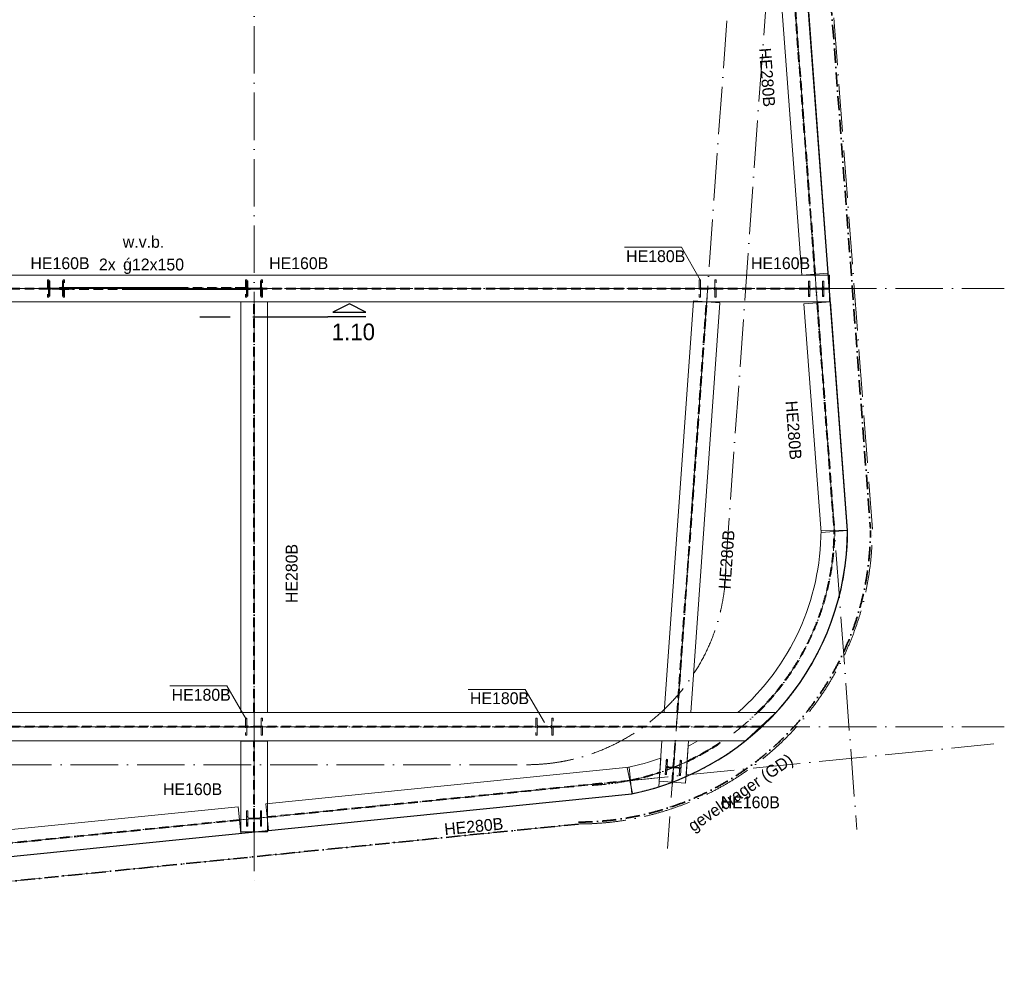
# Model space of a CAD drawing. Header units: millimetres. Extents: x 1146 to 81249, y 1106 to 40413.
# Tile 10 of 15: x 43988 to 54355, y 7487 to 17446. Entities that reach past the tile are written whole.
import ezdxf

# ---------------------------------------------------------------- set-up
doc = ezdxf.new("R2010")
doc.units = ezdxf.units.MM
for name, pattern in [('00_PBT_AFBR', [250, 150, -50, 0, -50]), ('00_PBT_CEN', [1600, 320, -240, 800, -240]), ('00_PBT_HART', [240, 150, -30, 0, -30, 0, -30]), ('00_PBT_HID2', [150, 100, -50]), ('00_PBT_STRA', [1400, 500, -100, 0, -100, 500, -100, 0, -100])]:
    doc.linetypes.add(name, pattern=pattern)
for name, color, linetype, lineweight in [('A-DETL-____-OTLN', 90, 'Continuous', 13), ('A-FLOR-____-OTLN', 192, 'Continuous', 25), ('G-____-____-SYMB', 111, 'Continuous', 13), ('G-____-____-TEXT', 231, 'Continuous', 13), ('S-BEAM-____-HDLN', 1, '00_PBT_HID2', 18), ('S-BEAM-____-IDEN', 2, 'Continuous', 18), ('S-BEAM-____-MCUT', 12, 'Continuous', 18), ('S-BEAM-____-OTLN', 12, 'Continuous', 25), ('S-COLS-____-HDLN', 52, '00_PBT_HID2', 18), ('S-COLS-____-IDEN', 171, 'Continuous', 18), ('S-COLS-____-MCUT', 52, 'Continuous', 18), ('S-GRID-____-OTLN', 1, 'Continuous', 13)]:
    doc.layers.add(name, color=color, linetype=linetype, lineweight=lineweight)
doc.styles.add('PBT-Font_1', font='PBT-FONT.ttf', dxfattribs={"height": 125})
doc.styles.add('PBT-Font_2', font='PBT-FONT.ttf', dxfattribs={"height": 125})
doc.styles.add('PBT-Font_B', font='txt', dxfattribs={"height": 175})
pattern_1 = [(45, (0, 0), (-76.19995, 76.19995), []), (45, (64.77, 0), (-76.19995, 76.19995), []), (45, (68.58, 0), (-76.19995, 76.19995), []), (45, (72.39, 0), (-76.19995, 76.19995), []), (45, (76.2, 0), (-76.19995, 76.19995), []), (45, (80.01, 0), (-76.19995, 76.19995), []), (45, (83.82, 0), (-76.19995, 76.19995), []), (45, (87.63, 0), (-76.19995, 76.19995), [])]

# ---------------------------------------------------------------- blocks, each defined once
blk = doc.blocks.new('28_PBT_SF_stalen ligger_H-profiel_R24 - HE280B-1638214-01 bk ruwe vloer')
at = {"layer": 'S-BEAM-____-OTLN', "linetype": '00_PBT_HID2', "lineweight": 13}
for radius, start in [(2705, 44.7632), (2695, 44.5361)]:
    blk.add_arc((0, -2700), radius, start, 90, dxfattribs=at)
at = {"layer": 'S-BEAM-____-OTLN', "linetype": '00_PBT_HART', "lineweight": 13}
for start, end in [(44.6499, 90), (90, 91.0611), (37.6058, 38.6669)]:
    blk.add_arc((0, -2700), 2700, start, end, dxfattribs=at)
blk = doc.blocks.new('28_PBT_SF_stalen ligger_H-profiel_R24 - HE280B-1591481-01 bk ruwe vloer')
at = {"layer": 'S-BEAM-____-OTLN', "lineweight": 18}
for p, q in [((-1212, -140), (-1212, 140)), ((-1212, 140), (1203, 140)), ((1203, 140), (1203, -140)), ((1203, -140), (-1212, -140))]:
    blk.add_line(p, q, dxfattribs=at)
at = {"layer": 'S-BEAM-____-OTLN', "linetype": '00_PBT_HID2', "lineweight": 13}
for p, q in [((1203, 5), (-1212, 5)), ((1203, -5), (-1212, -5))]:
    blk.add_line(p, q, dxfattribs=at)
at = {"layer": 'S-BEAM-____-OTLN', "linetype": '00_PBT_HART', "lineweight": 13}
for p, q in [((-1262, 0), (-1212, 0)), ((-1212, 0), (1203, 0)), ((1253, 0), (1203, 0))]:
    blk.add_line(p, q, dxfattribs=at)
blk = doc.blocks.new('28_PBT_SF_stalen ligger_H-profiel_R24 - HE320B-1637817-01 bk ruwe vloer')
at = {"layer": 'S-BEAM-____-OTLN', "linetype": '00_PBT_HID2', "lineweight": 13}
for p, q in [((5538, 6), (-5702, 6)), ((5525, -6), (-5702, -6))]:
    blk.add_line(p, q, dxfattribs=at)
at = {"layer": 'S-BEAM-____-OTLN', "linetype": '00_PBT_HART', "lineweight": 13}
for p, q in [((-5702, 0), (5531, 0)), ((5752, 0), (5702, 0))]:
    blk.add_line(p, q, dxfattribs=at)
blk = doc.blocks.new('28_PBT_SF_stalen ligger_H-profiel_R24 - HE280B-1637787-01 bk ruwe vloer')
at = {"layer": 'S-BEAM-____-OTLN', "lineweight": 18}
for p, q in [((-2162.5, -140), (-2162.5, 140)), ((-2162.5, 140), (2162.5, 140)), ((2162.5, 140), (2162.5, -140)), ((2162.5, -140), (-2162.5, -140))]:
    blk.add_line(p, q, dxfattribs=at)
at = {"layer": 'S-BEAM-____-OTLN', "linetype": '00_PBT_HID2', "lineweight": 13}
for p, q in [((2162.5, 5.25), (-2162.5, 5.25)), ((2162.5, -5.25), (-2162.5, -5.25))]:
    blk.add_line(p, q, dxfattribs=at)
at = {"layer": 'S-BEAM-____-OTLN', "linetype": '00_PBT_HART', "lineweight": 13}
for p, q in [((-2212.5, 0), (-2162.5, 0)), ((-2162.5, 0), (2162.5, 0)), ((2212.5, 0), (2162.5, 0))]:
    blk.add_line(p, q, dxfattribs=at)
blk = doc.blocks.new('28_PBT_SF_stalen ligger_H-profiel_R24 - HE280B-1637776-01 bk ruwe vloer')
at = {"layer": 'S-BEAM-____-OTLN', "linetype": '00_PBT_HID2', "lineweight": 13}
for p, q in [((2110, 5), (-2225, 5)), ((2111, -5), (-2225, -5))]:
    blk.add_line(p, q, dxfattribs=at)
at = {"layer": 'S-BEAM-____-OTLN', "linetype": '00_PBT_HART', "lineweight": 13}
for p, q in [((-2275, 0), (-2225, 0)), ((-2225, 0), (2111, 0)), ((2275, 0), (2225, 0))]:
    blk.add_line(p, q, dxfattribs=at)
blk = doc.blocks.new('21_PBT_SF_geveldrager_R24 - Geveldrager volgens leverancier terras-1780625-01 bk ruwe vloer')
at = {"layer": 'S-BEAM-____-OTLN', "linetype": '00_PBT_AFBR', "lineweight": 35}
blk.add_line((-5790, 261), (5779, 261), dxfattribs=at)
blk = doc.blocks.new('21_PBT_SF_geveldrager_R24 - Geveldrager volgens leverancier terras-1780626-01 bk ruwe vloer')
at = {"layer": 'S-BEAM-____-OTLN', "linetype": '00_PBT_AFBR', "lineweight": 35}
blk.add_arc((0, -2819), 3080, 0.0238, 89.7946, dxfattribs=at)
blk = doc.blocks.new('21_PBT_SF_geveldrager_R24 - Geveldrager volgens leverancier terras-1788015-01 bk ruwe vloer')
at = {"layer": 'S-BEAM-____-OTLN', "linetype": '00_PBT_AFBR', "lineweight": 35}
blk.add_line((-7432, 261), (7400, 261), dxfattribs=at)
blk = doc.blocks.new('28_PBT_SF_stalen ligger_H-profiel_R24 - HE280B-1589820-01 bk ruwe vloer')
at = {"layer": 'S-BEAM-____-HDLN'}
for p, q in [((-2222, 5), (-2246, 5)), ((-877, 5), (-2111, 5)), ((-137, 5), (-161, 5)), ((-1, 5), (-26, 5)), ((5775, 5), (5758, 5)), ((5918, 5), (5901, 5)), ((-2246, 0), (-2110, 0)), ((-2222, -5), (-2246, -5)), ((-2086, -5), (-2111, -5)), ((-174, -5), (-1371, -5)), ((-161, 0), (-1, 0)), ((-137, -5), (-161, -5)), ((-1, -5), (-26, -5)), ((5758, 0), (5786, 0)), ((5918, -5), (5758, -5)), ((5890, 0), (5918, 0))]:
    blk.add_line(p, q, dxfattribs=at)
at = {"layer": 'S-BEAM-____-OTLN', "lineweight": 18}
for p, q in [((-5977, 140), (5977, 140)), ((5977, 140), (5977, -1)), ((5977, -2), (5977, -140)), ((5977, -140), (-5977, -140))]:
    blk.add_line(p, q, dxfattribs=at)
at = {"layer": 'S-BEAM-____-OTLN', "linetype": '00_PBT_HID2', "lineweight": 13}
for p, q in [((-2246, 5), (-3761, 5)), ((-2111, 5), (-2221, 5)), ((-161, 5), (-877, 5)), ((-26, 5), (-136, 5)), ((5758, 5), (-1, 5)), ((5901, 5), (5775, 5)), ((5977, 5), (5918, 5)), ((-2246, -5), (-3761, -5)), ((-2111, -5), (-2221, -5)), ((-1371, -5), (-2086, -5)), ((-161, -5), (-174, -5)), ((-26, -5), (-136, -5)), ((5758, -5), (-1, -5)), ((5977, -5), (5918, -5))]:
    blk.add_line(p, q, dxfattribs=at)
at = {"layer": 'S-BEAM-____-OTLN', "linetype": '00_PBT_HART', "lineweight": 13}
for p, q in [((-3761, 0), (-2246, 0)), ((-174, 0), (-161, 0)), ((-1, 0), (5758, 0)), ((5918, 0), (5977, 0)), ((6377, 0), (5977, 0))]:
    blk.add_line(p, q, dxfattribs=at)
blk = doc.blocks.new('28_PBT_SF_stalen ligger_H-profiel_R24 - HE280B-1591486-01 bk ruwe vloer')
at = {"layer": 'S-BEAM-____-HDLN'}
for p, q in [((-2380, 0), (-2372, 0)), ((2376, 0), (2368, 0))]:
    blk.add_line(p, q, dxfattribs=at)
at = {"layer": 'S-BEAM-____-OTLN', "lineweight": 18}
for p, q in [((-2221, -140), (-2221, 140)), ((-2221, 140), (2222, 140)), ((2222, 140), (2222, -140)), ((2222, -140), (-2221, -140))]:
    blk.add_line(p, q, dxfattribs=at)
at = {"layer": 'S-BEAM-____-OTLN', "linetype": '00_PBT_HID2', "lineweight": 13}
for p, q in [((2222, 5), (-2221, 5)), ((2222, -5), (-2221, -5))]:
    blk.add_line(p, q, dxfattribs=at)
at = {"layer": 'S-BEAM-____-OTLN', "linetype": '00_PBT_HART', "lineweight": 13}
for p, q in [((-2621, 0), (-2380, 0)), ((-2372, 0), (-2221, 0)), ((-2221, 0), (2222, 0)), ((2368, 0), (2222, 0)), ((2622, 0), (2376, 0))]:
    blk.add_line(p, q, dxfattribs=at)
blk = doc.blocks.new('28_PBT_SC_stalen kolom_H-profiel_R24 - HE160B-V26-01 bk ruwe vloer')
at = {"layer": 'S-COLS-____-HDLN', "linetype": 'Continuous', "lineweight": 13}
h = blk.add_hatch(dxfattribs=at)
h.set_pattern_fill('FP_26', color=256, style=0, pattern_type=2)
h.set_pattern_definition([(315, (-14611, 21969.08), (76.19995, 76.19995), []), (315, (-14611, 21904.31), (76.19995, 76.19995), []), (315, (-14611, 21900.5), (76.19995, 76.19995), []), (315, (-14611, 21896.69), (76.19995, 76.19995), []), (315, (-14611, 21892.88), (76.19995, 76.19995), []), (315, (-14611, 21889.07), (76.19995, 76.19995), []), (315, (-14611, 21885.26), (76.19995, 76.19995), []), (315, (-14611, 21881.45), (76.19995, 76.19995), [])])
h.paths.add_polyline_path([(-80, 67), (-19, 67), (-8, 63), (-4, 52), (-4, -52), (-8, -63), (-19, -67), (-80, -67), (-80, -80), (80, -80), (80, -67), (19, -67), (8, -63), (4, -52), (4, 52), (8, 63), (19, 67), (80, 67), (80, 80), (-80, 80)])
at = {"layer": 'S-COLS-____-MCUT'}
for p, q in [((80, 80), (-80, 80)), ((-80, 80), (-80, 67)), ((-80, 67), (-19, 67)), ((-4, 52), (-4, -52)), ((4, -52), (4, 52)), ((19, 67), (80, 67)), ((80, 67), (80, 80)), ((-80, -67), (-80, -80)), ((-19, -67), (-80, -67)), ((-80, -80), (80, -80)), ((80, -67), (19, -67)), ((80, -80), (80, -67))]:
    blk.add_line(p, q, dxfattribs=at)
for centre, start, end in [((-19, 52), 0, 90), ((19, 52), 90, 180), ((-19, -52), 270, 0), ((19, -52), 180, 270)]:
    blk.add_arc(centre, 15, start, end, dxfattribs=at)
blk = doc.blocks.new('28_PBT_SC_stalen kolom_H-profiel_R24 - HE160B-V35-01 bk ruwe vloer')
at = {"layer": 'S-COLS-____-HDLN', "linetype": 'Continuous', "lineweight": 13}
h = blk.add_hatch(dxfattribs=at)
h.set_pattern_fill('FP_30', color=256, style=0, pattern_type=2)
h.set_pattern_definition([(315, (-14615, 16050), (76.19995, 76.19995), []), (315, (-14615, 15985.23), (76.19995, 76.19995), []), (315, (-14615, 15981.42), (76.19995, 76.19995), []), (315, (-14615, 15977.61), (76.19995, 76.19995), []), (315, (-14615, 15973.8), (76.19995, 76.19995), []), (315, (-14615, 15969.99), (76.19995, 76.19995), []), (315, (-14615, 15966.18), (76.19995, 76.19995), []), (315, (-14615, 15962.37), (76.19995, 76.19995), [])])
h.paths.add_polyline_path([(-80, 67), (-19, 67), (-8, 63), (-4, 52), (-4, -52), (-8, -63), (-19, -67), (-80, -67), (-80, -80), (80, -80), (80, -67), (19, -67), (8, -63), (4, -52), (4, 52), (8, 63), (19, 67), (80, 67), (80, 80), (-80, 80)])
at = {"layer": 'S-COLS-____-MCUT'}
for p, q in [((80, 80), (-80, 80)), ((-80, 80), (-80, 67)), ((-80, 67), (-19, 67)), ((-4, 52), (-4, -52)), ((4, -52), (4, 52)), ((19, 67), (80, 67)), ((80, 67), (80, 80)), ((-80, -67), (-80, -80)), ((-19, -67), (-80, -67)), ((-80, -80), (80, -80)), ((80, -67), (19, -67)), ((80, -80), (80, -67))]:
    blk.add_line(p, q, dxfattribs=at)
for centre, start, end in [((-19, 52), 0, 90), ((19, 52), 90, 180), ((-19, -52), 270, 0), ((19, -52), 180, 270)]:
    blk.add_arc(centre, 15, start, end, dxfattribs=at)
blk = doc.blocks.new('28_PBT_SC_stalen kolom_H-profiel_R24 - HE160B-V37-01 bk ruwe vloer')
at = {"layer": 'S-COLS-____-HDLN', "linetype": 'Continuous', "lineweight": 13}
h = blk.add_hatch(dxfattribs=at)
h.set_pattern_fill('FP_32', color=256, style=0, pattern_type=2)
h.set_pattern_definition([(315, (-14615, 13965), (76.19995, 76.19995), []), (315, (-14615, 13900.23), (76.19995, 76.19995), []), (315, (-14615, 13896.42), (76.19995, 76.19995), []), (315, (-14615, 13892.61), (76.19995, 76.19995), []), (315, (-14615, 13888.8), (76.19995, 76.19995), []), (315, (-14615, 13884.99), (76.19995, 76.19995), []), (315, (-14615, 13881.18), (76.19995, 76.19995), []), (315, (-14615, 13877.37), (76.19995, 76.19995), [])])
h.paths.add_polyline_path([(-80, 67), (-19, 67), (-8, 63), (-4, 52), (-4, -52), (-8, -63), (-19, -67), (-80, -67), (-80, -80), (80, -80), (80, -67), (19, -67), (8, -63), (4, -52), (4, 52), (8, 63), (19, 67), (80, 67), (80, 80), (-80, 80)])
at = {"layer": 'S-COLS-____-MCUT'}
for p, q in [((80, 80), (-80, 80)), ((-80, 80), (-80, 67)), ((-80, 67), (-19, 67)), ((-4, 52), (-4, -52)), ((4, -52), (4, 52)), ((19, 67), (80, 67)), ((80, 67), (80, 80)), ((-80, -67), (-80, -80)), ((-19, -67), (-80, -67)), ((-80, -80), (80, -80)), ((80, -67), (19, -67)), ((80, -80), (80, -67))]:
    blk.add_line(p, q, dxfattribs=at)
for centre, start, end in [((-19, 52), 0, 90), ((19, 52), 90, 180), ((-19, -52), 270, 0), ((19, -52), 180, 270)]:
    blk.add_arc(centre, 15, start, end, dxfattribs=at)
blk = doc.blocks.new('28_PBT_SC_stalen kolom_H-profiel_R24 - HE160B-V46-01 bk ruwe vloer')
at = {"layer": 'S-COLS-____-HDLN', "linetype": 'Continuous', "lineweight": 13}
h = blk.add_hatch(dxfattribs=at)
h.set_pattern_fill('FP_36', color=256, style=0, pattern_type=2)
h.set_pattern_definition([(315, (-9033.34, 16050), (76.19995, 76.19995), []), (315, (-9033.34, 15985.23), (76.19995, 76.19995), []), (315, (-9033.34, 15981.42), (76.19995, 76.19995), []), (315, (-9033.34, 15977.61), (76.19995, 76.19995), []), (315, (-9033.34, 15973.8), (76.19995, 76.19995), []), (315, (-9033.34, 15969.99), (76.19995, 76.19995), []), (315, (-9033.34, 15966.18), (76.19995, 76.19995), []), (315, (-9033.34, 15962.37), (76.19995, 76.19995), [])])
h.paths.add_polyline_path([(-80, -80), (80, -80), (80, -67), (19, -67), (8, -63), (4, -52), (4, 52), (8, 63), (19, 67), (80, 67), (80, 80), (-80, 80), (-80, 67), (-19, 67), (-8, 63), (-4, 52), (-4, -52), (-8, -63), (-19, -67), (-80, -67)])
at = {"layer": 'S-COLS-____-MCUT'}
for p, q in [((80, 80), (-80, 80)), ((-80, 80), (-80, 67)), ((-80, 67), (-19, 67)), ((-4, 52), (-4, -52)), ((4, -52), (4, 52)), ((19, 67), (80, 67)), ((80, 67), (80, 80)), ((-80, -67), (-80, -80)), ((-19, -67), (-80, -67)), ((-80, -80), (80, -80)), ((80, -67), (19, -67)), ((80, -80), (80, -67))]:
    blk.add_line(p, q, dxfattribs=at)
for centre, start, end in [((-19, 52), 0, 90), ((19, 52), 90, 180), ((-19, -52), 270, 0), ((19, -52), 180, 270)]:
    blk.add_arc(centre, 15, start, end, dxfattribs=at)
blk = doc.blocks.new('28_PBT_SF_stalen ligger_H-profiel_R24 - HE280B-1722706-01 bk ruwe vloer')
at = {"layer": 'S-BEAM-____-HDLN'}
for p, q in [((-3126, 0), (-3100, 0)), ((-3091, 0), (-3013, 0)), ((-2987, 0), (-2965, 0)), ((2981, 0), (2955, 0)), ((3068, 0), (2989, 0)), ((3116, 0), (3094, 0))]:
    blk.add_line(p, q, dxfattribs=at)
at = {"layer": 'S-BEAM-____-OTLN', "lineweight": 18}
for p, q in [((-2880, -140), (-2880, 140)), ((-2880, 140), (2882, 140)), ((2882, 140), (2882, -140))]:
    blk.add_line(p, q, dxfattribs=at)
at = {"layer": 'S-BEAM-____-OTLN', "linetype": '00_PBT_HID2', "lineweight": 13}
for p, q in [((2882, 5), (-2880, 5)), ((2882, -5), (-2880, -5))]:
    blk.add_line(p, q, dxfattribs=at)
at = {"layer": 'S-BEAM-____-OTLN', "linetype": '00_PBT_HART', "lineweight": 13}
for p, q in [((-3280, 0), (-3126, 0)), ((-3099, 0), (-3092, 0)), ((-3012, 0), (-2987, 0)), ((-2965, 0), (-2880, 0)), ((-2880, 0), (2882, 0)), ((2955, 0), (2882, 0)), ((2988, 0), (2981, 0)), ((3094, 0), (3069, 0)), ((3282, 0), (3116, 0))]:
    blk.add_line(p, q, dxfattribs=at)
blk = doc.blocks.new('28_PBT_SF_stalen ligger_H-profiel_R24 - HE280B-1637786-01 bk ruwe vloer')
at = {"layer": 'S-BEAM-____-HDLN'}
for p, q in [((-2142, 0), (-2116, 0)), ((-2108, 0), (-2029, 0)), ((-2003, 0), (-1981, 0))]:
    blk.add_line(p, q, dxfattribs=at)
at = {"layer": 'S-BEAM-____-OTLN', "lineweight": 18}
for p, q in [((-1921, -140), (-1921, 140)), ((-1921, 140), (1921, 140)), ((1921, 140), (1921, -140))]:
    blk.add_line(p, q, dxfattribs=at)
at = {"layer": 'S-BEAM-____-OTLN', "linetype": '00_PBT_HID2', "lineweight": 13}
for p, q in [((1921, 5), (-1921, 5)), ((1921, -5), (-1921, -5))]:
    blk.add_line(p, q, dxfattribs=at)
at = {"layer": 'S-BEAM-____-OTLN', "linetype": '00_PBT_HART', "lineweight": 13}
for p, q in [((-2321, 0), (-2142, 0)), ((-2115, 0), (-2108, 0)), ((-2028, 0), (-2003, 0)), ((-1981, 0), (-1921, 0)), ((-1921, 0), (1921, 0)), ((2321, 0), (1921, 0))]:
    blk.add_line(p, q, dxfattribs=at)
blk = doc.blocks.new('28_PBT_SC_stalen kolom_H-profiel_R24 - HE160B-V48-01 bk ruwe vloer')
at = {"layer": 'S-COLS-____-HDLN', "linetype": 'Continuous', "lineweight": 13}
h = blk.add_hatch(dxfattribs=at)
h.set_pattern_fill('FP_38', color=256, style=0, pattern_type=2)
h.set_pattern_definition([(319.083, (-11004.5, 19732.42), (70.581, 81.4321), []), (319.083, (-10999.89, 19667.81), (70.581, 81.4321), []), (319.083, (-10999.62, 19664.01), (70.581, 81.4321), []), (319.083, (-10999.35, 19660.21), (70.581, 81.4321), []), (319.083, (-10999.08, 19656.41), (70.581, 81.4321), []), (319.083, (-10998.81, 19652.61), (70.581, 81.4321), []), (319.083, (-10998.54, 19648.81), (70.581, 81.4321), []), (319.083, (-10998.27, 19645.01), (70.581, 81.4321), [])])
h.paths.add_polyline_path([(-80, -80), (80, -80), (80, -67), (19, -67), (8, -63), (4, -52), (4, 52), (8, 63), (19, 67), (80, 67), (80, 80), (-80, 80), (-80, 67), (-19, 67), (-8, 63), (-4, 52), (-4, -52), (-8, -63), (-19, -67), (-80, -67)])
at = {"layer": 'S-COLS-____-MCUT'}
for p, q in [((80, 80), (-80, 80)), ((-80, 80), (-80, 67)), ((-80, 67), (-19, 67)), ((-4, 52), (-4, -52)), ((4, -52), (4, 52)), ((19, 67), (80, 67)), ((80, 67), (80, 80)), ((-80, -67), (-80, -80)), ((-19, -67), (-80, -67)), ((-80, -80), (80, -80)), ((80, -67), (19, -67)), ((80, -80), (80, -67))]:
    blk.add_line(p, q, dxfattribs=at)
for centre, start, end in [((-19, 52), 0, 90), ((19, 52), 90, 180), ((-19, -52), 270, 0), ((19, -52), 180, 270)]:
    blk.add_arc(centre, 15, start, end, dxfattribs=at)
blk = doc.blocks.new('28_PBT_SC_stalen kolom_H-profiel_R24 - HE180B-1678606-01 bk ruwe vloer')
at = {"layer": 'S-COLS-____-HDLN'}
for p, q in [((90, 90), (-90, 90)), ((-90, 90), (-90, 76)), ((-90, 76), (-19, 76)), ((-4, 61), (-4, 53)), ((-4, 52), (-4, -52)), ((4, 53), (4, 61)), ((4, -52), (4, 52)), ((19, 76), (90, 76)), ((90, 76), (90, 90)), ((-19, -76), (-90, -76)), ((-90, -76), (-90, -90)), ((-90, -90), (90, -90)), ((-4, -53), (-4, -61)), ((4, -61), (4, -53)), ((90, -76), (19, -76)), ((90, -90), (90, -76))]:
    blk.add_line(p, q, dxfattribs=at)
for centre, start, end in [((-19, 61), 20.3903, 90), ((-19, 61), 0, 19.3972), ((19, 61), 165, 180), ((19, 61), 150, 159.6097), ((19, 61), 160.6028, 165), ((19, 61), 90, 150), ((-19, -61), 270, 339.6097), ((-19, -61), 340.6028, 0), ((19, -61), 180, 195), ((19, -61), 195, 199.3972), ((19, -61), 200.3903, 210), ((19, -61), 210, 270)]:
    blk.add_arc(centre, 15, start, end, dxfattribs=at)
blk = doc.blocks.new('28_PBT_SC_stalen kolom_H-profiel_R24 - HE180B-V49-01 bk ruwe vloer')
at = {"layer": 'S-COLS-____-HDLN'}
for p, q in [((90, 90), (-90, 90)), ((-90, 90), (-90, 76)), ((-90, 76), (-19.25, 76)), ((-4.25, 61), (-4.25, -61)), ((4.25, -61), (4.25, 61)), ((19.25, 76), (90, 76)), ((90, 76), (90, 90)), ((-19.25, -76), (-90, -76)), ((-90, -76), (-90, -90)), ((-90, -90), (90, -90)), ((90, -76), (19.25, -76)), ((90, -90), (90, -76))]:
    blk.add_line(p, q, dxfattribs=at)
for centre, start, end in [((-19.25, 61), 20.390335, 90), ((-19.25, 61), 0, 19.397159), ((19.25, 61), 165, 180), ((19.25, 61), 160.602841, 165), ((19.25, 61), 150, 159.609665), ((19.25, 61), 90, 150), ((-19.25, -61), 270, 339.609665), ((-19.25, -61), 340.602841, 0), ((19.25, -61), 180, 195), ((19.25, -61), 195, 199.397159), ((19.25, -61), 200.390335, 210), ((19.25, -61), 210, 270)]:
    blk.add_arc(centre, 15, start, end, dxfattribs=at)
blk = doc.blocks.new('28_PBT_SC_stalen kolom_H-profiel_R24 - HE180B-V55-01 bk ruwe vloer')
at = {"layer": 'S-COLS-____-HDLN'}
for p, q in [((90, 90), (-90, 90)), ((-90, 90), (-90, 76)), ((-90, 76), (-19.25, 76)), ((-4.25, 61), (-4.25, -61)), ((4.25, -61), (4.25, 61)), ((19.25, 76), (90, 76)), ((90, 76), (90, 90)), ((-19.25, -76), (-90, -76)), ((-90, -76), (-90, -90)), ((-90, -90), (90, -90)), ((90, -76), (19.25, -76)), ((90, -90), (90, -76))]:
    blk.add_line(p, q, dxfattribs=at)
for centre, start, end in [((-19.25, 61), 25.395319, 90), ((-19.25, 61), 0, 24.402143), ((19.25, 61), 165, 180), ((19.25, 61), 155.597857, 165), ((19.25, 61), 150, 154.604681), ((19.25, 61), 90, 150), ((-19.25, -61), 270, 334.604681), ((-19.25, -61), 335.597857, 0), ((19.25, -61), 180, 195), ((19.25, -61), 195, 204.402143), ((19.25, -61), 205.395319, 210), ((19.25, -61), 210, 270)]:
    blk.add_arc(centre, 15, start, end, dxfattribs=at)
blk = doc.blocks.new('28_PBT_SF_stalen ligger_strip_R24 - windverband 12x150-1631067-01 bk ruwe vloer')
at = {"layer": 'S-BEAM-____-HDLN', "linetype": 'Continuous', "lineweight": 13}
h = blk.add_hatch(dxfattribs=at)
h.set_pattern_fill('FP_19', color=256, style=0, pattern_type=2)
h.set_pattern_definition(pattern_1)
h.paths.add_polyline_path([(15083, 14615), (15255, 14615), (15255, 14627), (15083, 14627)])
at = {"layer": 'S-BEAM-____-HDLN'}
for p, q in [((14021, 14615), (14021, 14621)), ((14029, 14627), (14045, 14627)), ((14045, 14615), (14021, 14615))]:
    blk.add_line(p, q, dxfattribs=at)
at = {"layer": 'S-BEAM-____-MCUT'}
for p, q in [((15255, 14627), (15083, 14627)), ((15083, 14627), (15083, 14615)), ((15255, 14615), (15255, 14627)), ((15083, 14615), (15255, 14615))]:
    blk.add_line(p, q, dxfattribs=at)
at = {"layer": 'S-BEAM-____-OTLN', "lineweight": 18}
for p, q in [((14021, 14621), (14021, 14627)), ((14021, 14627), (14029, 14627)), ((14045, 14627), (15083, 14627)), ((14760, 14615), (14045, 14615)), ((15083, 14615), (15008, 14615))]:
    blk.add_line(p, q, dxfattribs=at)
blk = doc.blocks.new('28_PBT_SF_stalen ligger_strip_R24 - windverband 12x150-1747724-01 bk ruwe vloer')
at = {"layer": 'S-BEAM-____-HDLN', "linetype": 'Continuous', "lineweight": 13}
h = blk.add_hatch(dxfattribs=at)
h.set_pattern_fill('FP_42', color=256, style=0, pattern_type=2)
h.set_pattern_definition(pattern_1)
h.paths.add_polyline_path([(14932, 14603), (14932, 14615), (14760, 14615), (14760, 14603), (14878, 14603)])
at = {"layer": 'S-BEAM-____-MCUT'}
for p, q in [((14760, 14615), (14760, 14603)), ((14932, 14615), (14760, 14615)), ((14760, 14603), (14932, 14603)), ((14932, 14603), (14932, 14615))]:
    blk.add_line(p, q, dxfattribs=at)
at = {"layer": 'S-BEAM-____-OTLN', "lineweight": 18}
for p, q in [((14932, 14615), (15008, 14615)), ((15958, 14603), (14932, 14603)), ((15255, 14615), (15958, 14615)), ((15958, 14615), (15958, 14603))]:
    blk.add_line(p, q, dxfattribs=at)
blk = doc.blocks.new('28_PBT_SF_stalen ligger_strip_R24 - windverband 12x150-1747206-01 bk ruwe vloer')
at = {"layer": 'S-BEAM-____-HDLN'}
for p, q in [((14001, 14615), (14001, 14627)), ((14001, 14627), (14021, 14627)), ((15255, 14627), (15815, 14627)), ((15952, 14627), (15815, 14627)), ((15815, 14627), (15815, 14615)), ((15952, 14615), (15952, 14627))]:
    blk.add_line(p, q, dxfattribs=at)
blk = doc.blocks.new('28_PBT_SF_stalen ligger_strip_R24 - windverband 12x150-1631934-01 bk ruwe vloer')
at = {"layer": 'S-BEAM-____-HDLN'}
for p, q in [((14001, 14615), (14001, 14603)), ((14001, 14603), (14137, 14603)), ((14137, 14603), (14137, 14615)), ((14760, 14603), (14137, 14603)), ((16014, 14603), (15958, 14603)), ((16014, 14615), (16014, 14603))]:
    blk.add_line(p, q, dxfattribs=at)
blk = doc.blocks.new('28_PBT_SF_stalen ligger_H-profiel_R24 - HE280B-1637785-01 bk ruwe vloer')
at = {"layer": 'S-BEAM-____-HDLN'}
for p, q in [((342, 5), (334, 5)), ((334, 0), (342, 0)), ((342, -5), (334, -5))]:
    blk.add_line(p, q, dxfattribs=at)
at = {"layer": 'S-BEAM-____-OTLN', "lineweight": 18}
for p, q in [((-478, -140), (-478, 140)), ((-478, 140), (478, 140)), ((478, 140), (478, 0)), ((478, 0), (478, -140)), ((478, -140), (-478, -140))]:
    blk.add_line(p, q, dxfattribs=at)
at = {"layer": 'S-BEAM-____-OTLN', "linetype": '00_PBT_HID2', "lineweight": 13}
for p, q in [((334, 5), (-478, 5)), ((478, 5), (342, 5)), ((334, -5), (-478, -5)), ((478, -5), (342, -5))]:
    blk.add_line(p, q, dxfattribs=at)
at = {"layer": 'S-BEAM-____-OTLN', "linetype": '00_PBT_HART', "lineweight": 13}
for p, q in [((-528, 0), (-478, 0)), ((-478, 0), (334, 0)), ((342, 0), (478, 0)), ((528, 0), (478, 0))]:
    blk.add_line(p, q, dxfattribs=at)
blk = doc.blocks.new('28_PBT_SF_stalen ligger_H-profiel_R24 - HE280B-1637779-01 bk ruwe vloer')
at = {"layer": 'S-BEAM-____-HDLN'}
for p, q in [((159, 5), (151, 5)), ((151, 0), (159, 0)), ((159, -5), (151, -5))]:
    blk.add_line(p, q, dxfattribs=at)
at = {"layer": 'S-BEAM-____-OTLN', "linetype": '00_PBT_HID2', "lineweight": 13}
for p, q in [((151, 5), (-124, 5)), ((310, 5), (159, 5)), ((151, -5), (-124, -5)), ((310, -5), (159, -5))]:
    blk.add_line(p, q, dxfattribs=at)
at = {"layer": 'S-BEAM-____-OTLN', "linetype": '00_PBT_HART', "lineweight": 13}
for p, q in [((-360, 0), (-310, 0)), ((-124, 0), (151, 0)), ((159, 0), (310, 0)), ((360, 0), (310, 0))]:
    blk.add_line(p, q, dxfattribs=at)
blk = doc.blocks.new('28_PBT_SF_stalen ligger_H-profiel_R24 - HE280B-1780293-01 bk ruwe vloer')
at = {"layer": 'S-BEAM-____-HDLN'}
for start, end in [(73.1291, 73.5214), (71.5401, 71.8433)]:
    blk.add_arc((0, -2700), 2700, start, end, dxfattribs=at)
at = {"layer": 'S-BEAM-____-OTLN', "linetype": '00_PBT_HART', "lineweight": 13}
for start, end in [(90, 98.4885), (76.7543, 85.9487), (73.5264, 74.8728), (71.8443, 73.1242), (66.3842, 71.5391)]:
    blk.add_arc((0, -2700), 2700, start, end, dxfattribs=at)
at = {"layer": 'S-BEAM-____-OTLN', "linetype": '00_PBT_HID2', "lineweight": 13}
for radius, start, end in [(2705, 76.6919, 86.1106), (2695, 76.817, 85.7854)]:
    blk.add_arc((0, -2700), radius, start, end, dxfattribs=at)
blk = doc.blocks.new('28_PBT_SF_stalen ligger_H-profiel_R24 - HE280B-1780294-01 bk ruwe vloer')
at = {"layer": 'S-BEAM-____-HDLN'}
blk.add_arc((0, -2700), 2700, 90.1235, 90.4386, dxfattribs=at)
at = {"layer": 'S-BEAM-____-OTLN', "linetype": '00_PBT_HART', "lineweight": 13}
for start, end in [(90.4397, 98.4885), (90, 90.1225), (78.3438, 85.2664), (69.8553, 78.3438)]:
    blk.add_arc((0, -2700), 2700, start, end, dxfattribs=at)
at = {"layer": 'S-BEAM-____-OTLN', "linetype": '00_PBT_HID2', "lineweight": 13}
for radius, end in [(2695, 85.3131), (2705, 85.2199)]:
    blk.add_arc((0, -2700), radius, 78.3438, end, dxfattribs=at)
blk = doc.blocks.new('Detail View - Detail_Drsn peil-1535670-01 bk ruwe vloer')
at = {"layer": 'G-____-____-SYMB', "lineweight": 25}
for p, q in [((-8, 1), (-4.5, 2.75)), ((-4.5, 2.75), (-1, 1)), ((-1, 1), (-8, 1)), ((-8, 0), (0, 0))]:
    blk.add_line(p, q, dxfattribs=at)
blk = doc.blocks.new('00_PBT_TG_kolomlabel_description 2_5 - PBT_kolommerk_4_onder-1245942-01 bk ruwe vloer')
at = {"layer": 'S-COLS-____-IDEN'}
for p, q in [((-4.04, 7), (-16.04, 7)), ((0, 0), (-4.04, 7))]:
    blk.add_line(p, q, dxfattribs=at)

msp = doc.modelspace()

# ---------------------------------------------------------------- linework, layer by layer
at = {"layer": 'A-DETL-____-OTLN', "linetype": '00_PBT_STRA', "lineweight": 18}
for p, q in [((51423.0208, 11696.3897), (52923.0218, 32696.4039)), ((36823.0239, 9600), (49323.0239, 9600))]:
    msp.add_line(p, q, dxfattribs=at)
at = {"layer": 'A-DETL-____-OTLN', "linetype": '00_PBT_STRA'}
for p, q in [((52965.6577, 12079.4455), (51465.6565, 32079.4605)), ((35368.2928, 7513.3938), (49870.7254, 8975.6743))]:
    msp.add_line(p, q, dxfattribs=at)
msp.add_arc((49865.66, 12075.6701), 3100, 270.09362197, 0.06977878, dxfattribs=at)
at = {"layer": 'A-DETL-____-OTLN', "linetype": '00_PBT_STRA', "lineweight": 18}
msp.add_arc((49323.0239, 11700), 2100, 270, 359.90149669, dxfattribs=at)
at = {"layer": 'A-FLOR-____-OTLN'}
for p, q in [((52705.2597, 12066.0565), (52148.839, 19485)), ((35356.2539, 7774.1717), (50431.4741, 9294.2063))]:
    msp.add_line(p, q, dxfattribs=at)
msp.add_arc((49865.3705, 12077.122), 2839.9108, 281.49828012, 359.77674924, dxfattribs=at)
at = {"layer": 'G-____-____-SYMB', "linetype": '00_PBT_CEN', "lineweight": 25}
msp.add_line((45883.6067, 14317.5106), (47233.9608, 14317.5106), dxfattribs=at)
at = {"layer": 'S-BEAM-____-OTLN', "lineweight": 18}
for p, q in [((51081.6714, 14484.9682), (50772.231, 10150)), ((51052.9435, 10150), (51360.9608, 14465.0318)), ((51081.6714, 14484.9682), (51360.9608, 14465.0318)), ((52425.2668, 12068.5153), (52705.2653, 12067.5739)), ((52705.263, 12066.937), (52705.2653, 12067.5739)), ((51949.2963, 10150), (40555.4274, 10150)), ((50772.231, 10150), (51052.9435, 10150)), ((51550.4058, 10150), (51949.2963, 10150)), ((51640.3311, 9861.9064), (51935.9902, 10135.7759)), ((51937.008, 10136.7187), (51951.346, 10150)), ((51949.4321, 10150), (51951.346, 10150)), ((51951.346, 10150), (51949.4321, 10150)), ((40555.4274, 9850), (51625.8643, 9850)), ((50720.6327, 9427.1553), (50750.8163, 9850)), ((51031.5288, 9850), (50750.8163, 9850)), ((51031.5288, 9850), (50999.922, 9407.219)), ((51625.8643, 9850), (51127.5395, 9850)), ((51626.0204, 9850), (51627.4774, 9850)), ((51627.4774, 9850), (51626.0204, 9850)), ((51627.4774, 9850), (51639.087, 9860.754)), ((51027.6931, 9796.2999), (51004.8014, 9475.8165)), ((50716.3673, 9367.7129), (50737.9973, 9670.5341)), ((50440.8242, 9296.1247), (50384.0876, 9570.3161)), ((50856.6989, 9417.4426), (50720.6327, 9427.1553)), ((50999.922, 9407.219), (50856.9339, 9417.4258))]:
    msp.add_line(p, q, dxfattribs=at)
for radius, start, end in [(2559.9108, 311.16577083, 359.80736291), (2839.9108, 356.16963802, 358.86453763), (2839.9108, 355.07126586, 356.13610881), (2839.9108, 352.53151982, 354.6943202), (2839.9108, 348.89319449, 350.92438044), (2839.9108, 351.16002635, 352.49610481), (2839.9108, 347.39873491, 348.8556684), (2839.9108, 345.25461942, 347.22733767), (2839.9108, 343.69100968, 345.21471412), (2839.9108, 341.61574286, 343.556332), (2839.9108, 337.97649808, 339.89757893), (2839.9108, 340.00849481, 341.5731357), (2839.9108, 336.33984502, 337.93079604), (2839.9108, 334.33679744, 336.2455632), (2839.9108, 332.67963335, 334.28751509), (2839.9108, 329.02493722, 330.64305157), (2839.9108, 330.69652357, 332.59764657), (2839.9108, 327.05551546, 328.95240821), (2839.9108, 325.37404319, 326.99707456), (2839.9108, 321.72588022, 323.3491175), (2839.9108, 323.4135462, 325.30901512), (2839.9108, 319.77028525, 321.66694657), (2839.9108, 317.26679881, 318.02586029), (2839.9108, 318.07974441, 319.69850077), (2559.9108, 297.00370225, 299.54137594), (2839.9108, 307.98700845, 308.3511704), (2839.9108, 304.28620599, 306.11072511), (2839.9108, 306.25653217, 307.9479838), (2559.9108, 281.6908502, 289.93060316), (2839.9108, 300.58544556, 302.41042524), (2839.9108, 302.54697091, 304.24646231), (2839.9108, 295.13124243, 296.84336117), (2839.9108, 296.88463179, 298.71019921), (2839.9108, 298.83860183, 300.54495533), (2839.9108, 293.65451013, 295.01007481), (2839.9108, 284.56390117, 284.92684101), (2839.9108, 284.97033177, 285.84493797), (2839.9108, 285.95025764, 287.43695213), (2839.9108, 281.6908502, 284.56390117)]:
    msp.add_arc((49865.3705, 12077.122), radius, start, end, dxfattribs=at)
at = {"layer": 'S-GRID-____-OTLN', "linetype": '00_PBT_STRA', "lineweight": 18}
for p, q in [((46455.4274, 39782.2951), (46455.4274, 8279.5333)), ((50488.3447, 39782.2951), (52801.3651, 8919.3943)), ((53027.8111, 39782.2951), (50810.4139, 8718.6467)), ((32205.164, 14615), (54355.164, 14615)), ((32205.164, 10000), (54355.164, 10000)), ((32205.164, 7596.4819), (54243.4193, 9818.5995))]:
    msp.add_line(p, q, dxfattribs=at)

# ---------------------------------------------------------------- block references
at = {"layer": 'G-____-____-SYMB', "lineweight": 25, "extrusion": (0, 0, -1), "xscale": 49.99999999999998, "yscale": 49.99999999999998, "zscale": 49.99999999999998}
msp.add_blockref('Detail View - Detail_Drsn peil-1535670-01 bk ruwe vloer', (-47233.9608, 14317.5106), dxfattribs=at)
at = {"layer": 'S-BEAM-____-HDLN'}
for name, p, rotation in [('28_PBT_SF_stalen ligger_H-profiel_R24 - HE280B-1591486-01 bk ruwe vloer', (52196.4107, 16980), 94.2894933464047), ('28_PBT_SF_stalen ligger_H-profiel_R24 - HE280B-1780293-01 bk ruwe vloer', (51545.1551, 9963.395), 218.4742612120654), ('28_PBT_SF_stalen ligger_H-profiel_R24 - HE280B-1637779-01 bk ruwe vloer', (50882.3497, 9726.4004), 265.9170162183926), ('28_PBT_SF_stalen ligger_H-profiel_R24 - HE280B-1637785-01 bk ruwe vloer', (46455.4274, 9371.6507), 269.9999999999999), ('28_PBT_SF_stalen ligger_H-profiel_R24 - HE280B-1780294-01 bk ruwe vloer', (50935.3426, 9598.2759), 203.3470168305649), ('28_PBT_SF_stalen ligger_H-profiel_R24 - HE280B-1637786-01 bk ruwe vloer', (48506.4283, 9240.8138), 5.757674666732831), ('28_PBT_SF_stalen ligger_H-profiel_R24 - HE280B-1722706-01 bk ruwe vloer', (43435.4274, 8729.5047), 5.757674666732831)]:
    msp.add_blockref(name, p, dxfattribs=dict(at, rotation=rotation))
for name, p in [('28_PBT_SF_stalen ligger_H-profiel_R24 - HE280B-1589820-01 bk ruwe vloer', (46536.8102, 14615)), ('28_PBT_SF_stalen ligger_strip_R24 - windverband 12x150-1747206-01 bk ruwe vloer', (30405.4274, 0)), ('28_PBT_SF_stalen ligger_strip_R24 - windverband 12x150-1631067-01 bk ruwe vloer', (30405.4274, 0)), ('28_PBT_SF_stalen ligger_strip_R24 - windverband 12x150-1631934-01 bk ruwe vloer', (30405.4274, 0)), ('28_PBT_SF_stalen ligger_strip_R24 - windverband 12x150-1747724-01 bk ruwe vloer', (30405.4274, 0))]:
    msp.add_blockref(name, p, dxfattribs=at)
at = {"layer": 'S-BEAM-____-OTLN', "linetype": '00_PBT_AFBR', "lineweight": 35}
for name, p, rotation in [('21_PBT_SF_geveldrager_R24 - Geveldrager volgens leverancier terras-1780625-01 bk ruwe vloer', (52252.3767, 17832.2093), 274.2894933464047), ('21_PBT_SF_geveldrager_R24 - Geveldrager volgens leverancier terras-1780626-01 bk ruwe vloer', (52684.6579, 12079.1033), 270.06977878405), ('21_PBT_SF_geveldrager_R24 - Geveldrager volgens leverancier terras-1788015-01 bk ruwe vloer', (42450.545, 8489.4891), 185.7576746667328)]:
    msp.add_blockref(name, p, dxfattribs=dict(at, rotation=rotation))
at = {"layer": 'S-BEAM-____-OTLN', "linetype": '00_PBT_HART', "lineweight": 13}
for name, p, rotation in [('28_PBT_SF_stalen ligger_H-profiel_R24 - HE280B-1637787-01 bk ruwe vloer', (46455.4274, 12312.5), 269.9999999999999), ('28_PBT_SF_stalen ligger_H-profiel_R24 - HE280B-1637776-01 bk ruwe vloer', (51062.8691, 12255.3068), 265.9170162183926), ('28_PBT_SF_stalen ligger_H-profiel_R24 - HE280B-1591481-01 bk ruwe vloer', (52474.979, 13266.0512), 94.2894933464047), ('28_PBT_SF_stalen ligger_H-profiel_R24 - HE280B-1638214-01 bk ruwe vloer', (52565.266, 12068.0446), 269.8073629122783)]:
    msp.add_blockref(name, p, dxfattribs=dict(at, rotation=rotation))
msp.add_blockref('28_PBT_SF_stalen ligger_H-profiel_R24 - HE320B-1637817-01 bk ruwe vloer', (46257.9274, 10000), dxfattribs=at)
at = {"layer": 'S-COLS-____-HDLN'}
for name, p, rotation in [('28_PBT_SC_stalen kolom_H-profiel_R24 - HE180B-1678606-01 bk ruwe vloer', (44370.4274, 14615), 89.99999999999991), ('28_PBT_SC_stalen kolom_H-profiel_R24 - HE160B-V37-01 bk ruwe vloer', (44370.4274, 14615), 89.9999999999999), ('28_PBT_SC_stalen kolom_H-profiel_R24 - HE180B-1678606-01 bk ruwe vloer', (46455.4274, 14615), 89.99999999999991), ('28_PBT_SC_stalen kolom_H-profiel_R24 - HE160B-V35-01 bk ruwe vloer', (46455.4274, 14615), 89.9999999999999), ('28_PBT_SC_stalen kolom_H-profiel_R24 - HE180B-V49-01 bk ruwe vloer', (51231.3096, 14615), 89.99999999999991), ('28_PBT_SC_stalen kolom_H-profiel_R24 - HE160B-V26-01 bk ruwe vloer', (52374.5079, 14611), 89.9999999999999), ('28_PBT_SC_stalen kolom_H-profiel_R24 - HE180B-V55-01 bk ruwe vloer', (46455.4274, 10000), 89.99999999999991), ('28_PBT_SC_stalen kolom_H-profiel_R24 - HE180B-V55-01 bk ruwe vloer', (49513.4274, 10000), 89.99999999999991), ('28_PBT_SC_stalen kolom_H-profiel_R24 - HE160B-V48-01 bk ruwe vloer', (50871.2999, 9571.6033), 85.91701621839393), ('28_PBT_SC_stalen kolom_H-profiel_R24 - HE160B-V46-01 bk ruwe vloer', (46455.4274, 9033.3362), 89.9999999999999)]:
    msp.add_blockref(name, p, dxfattribs=dict(at, rotation=rotation))
at = {"layer": 'S-COLS-____-IDEN', "xscale": 49.99999999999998, "yscale": 49.99999999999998, "zscale": 49.99999999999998}
for p in [(51157.6069, 14699.2119), (46371.8146, 10079.7034), (49513.4274, 10043.8499)]:
    msp.add_blockref('00_PBT_TG_kolomlabel_description 2_5 - PBT_kolommerk_4_onder-1245942-01 bk ruwe vloer', p, dxfattribs=at)

# ---------------------------------------------------------------- texts
at = {"layer": 'G-____-____-SYMB', "insert": (47273.385, 14246.1334), "char_height": 175, "width": 432.91125, "attachment_point": 1, "style": 'PBT-Font_B'}
msp.add_mtext('1.10', dxfattribs=at)
at = {"layer": 'G-____-____-TEXT', "color": 7, "lineweight": 18, "char_height": 125, "attachment_point": 1}
for s, insert, width, style in [('w.v.b.', (45073.3891, 15168.7993), 485.020937, 'PBT-Font_1'), ('2x ', (44822.0349, 14930.6743), 308.649688, 'PBT-Font_1'), ('ǵ12x150', (45076.6964, 14930.6743), 781.645313, 'PBT-Font_2')]:
    msp.add_mtext(s, dxfattribs=dict(at, insert=insert, width=width, style=style))
at = {"layer": 'S-BEAM-____-IDEN', "lineweight": 13, "char_height": 125, "attachment_point": 1, "style": 'PBT-Font_1'}
for s, insert, width, rotation in [('HE280B', (51897.3789, 17153.5278), 681.434375, 274.28949335), ('HE280B', (52176.0934, 13437.6299), 681.434375, 274.28949335), ('HE280B', (51346.8547, 11454.1108), 681.434375, 85.91701622), ('HE280B', (46788.1363, 11302.5179), 681.434375, 90), ('geveldrager (GD)', (51009.0038, 8992.7803), 1571.3075, 34.53079825), ('HE280B', (48452.5344, 8981.3899), 681.434375, 5.75767467)]:
    msp.add_mtext(s, dxfattribs=dict(at, insert=insert, width=width, rotation=rotation))
at = {"layer": 'S-COLS-____-IDEN', "lineweight": 13, "char_height": 125, "width": 649.366875, "attachment_point": 1, "style": 'PBT-Font_1'}
for s, insert in [('HE160B', (44100.8331, 14943.9526)), ('HE160B', (46614.3608, 14943.9526)), ('HE180B', (50373.2321, 15018.1609)), ('HE160B', (51687.9633, 14943.9526)), ('HE180B', (45587.4397, 10398.6524)), ('HE180B', (48729.0526, 10362.7989)), ('HE160B', (45496.669, 9404.9673)), ('HE160B', (51369.2639, 9266.8752))]:
    msp.add_mtext(s, dxfattribs=dict(at, insert=insert))

doc.saveas('drawing.dxf')
